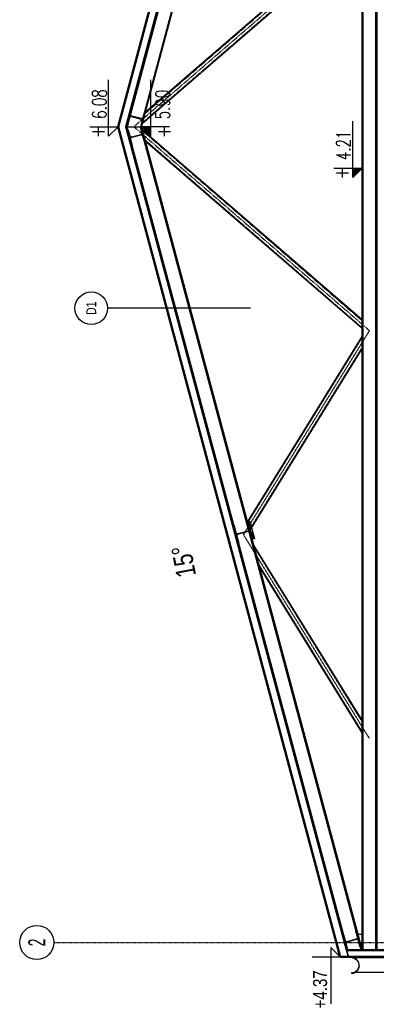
# Model space of a CAD drawing. Header units: centimetres. Extents: x 42630 to 130002, y 15 to 29179.
# Tile 120 of 175: x 53339 to 53613, y 4473 to 5228. Entities that reach past the tile are written whole.
import ezdxf
from ezdxf.enums import TextEntityAlignment as Align

# ---------------------------------------------------------------- set-up
doc = ezdxf.new("R2010")
doc.units = ezdxf.units.CM
doc.header["$LTSCALE"] = 0.01
for name, pattern in [('CENTER2', [1.125, 0.75, -0.125, 0.125, -0.125]), ('DASHDOT2', [12.7, 6.35, -3.175, 0, -3.175]), ('PRZERYWANA', [0.282222, 0.141111, -0.141111])]:
    doc.linetypes.add(name, pattern=pattern)
doc.layers.get('0').update_dxf_attribs({"color": 253})
for name, color, linetype in [('2 - linie odniesienia opisy', 253, 'Continuous'), ('33 - linia 2', 253, 'Continuous'), ('44 - osie 2', 253, 'CENTER2'), ('555 - cienka przerywana 3', 253, 'PRZERYWANA'), ('A-Grid', 253, 'DASHDOT2'), ('A-OPISY', 253, 'Continuous'), ('A-Przekrój-cienka', 253, 'Continuous'), ('CKDRZWI_', 253, 'Continuous'), ('CKKOTY_WYS', 253, 'Continuous'), ('CKPODLOGA_OPIS', 253, 'Continuous'), ('CKPODLOGA_OTOCZKI', 253, 'Continuous')]:
    doc.layers.add(name, color=color, linetype=linetype)
doc.layers.add('CKSCIANY_PRZEKR', color=253, linetype='Continuous', lineweight=50)
doc.styles.add('BA_ARIAL_0.5', font='IC-Romans.shx', dxfattribs={"width": 0.5})
doc.styles.add('SIMPLEX', font='simplex.shx', dxfattribs={"width": 0.7, "height": 17})
doc.styles.get("Standard").update_dxf_attribs({"font": 'ic-simplex.shx', "width": 0.8})

# ---------------------------------------------------------------- blocks, each defined once
blk = doc.blocks.new('BA_Axis_Mark')
at = {"linetype": 'Continuous'}
blk.add_circle((0, 0), 37.5, dxfattribs=at)
at = {"linetype": 'Continuous', "style": 'BA_ARIAL_0.5', "width": 0.6}
blk.add_attdef('AXIS_NUMBER', text='', height=37.5, dxfattribs=at).set_placement((0, 0), align=Align.MIDDLE_CENTER)
blk = doc.blocks.new('A$7E8814B2933187')
at = {"color": 7, "linetype": 'Continuous'}
blk.add_line((0, -690), (0, 0), dxfattribs=at)
blk = doc.blocks.new('*U49')
at = {"color": 0}
blk.add_circle((0, 0), 25, dxfattribs=at)
at = {"layer": 'CKPODLOGA_OPIS', "width": 0.8}
blk.add_attdef('OZNAČENÍ', text='', height=15, dxfattribs=at).set_placement((0, 0), align=Align.MIDDLE_CENTER)
blk = doc.blocks.new('*U76')
blk.add_lwpolyline([(0, -30), (0, 0), (-10, -10), (50, -10)])
at = {"insert": (-12, -12.3), "char_height": 15, "width": 56.1, "attachment_point": 1, "style": 'SIMPLEX'}
blk.add_mtext('{\\W0.8;+}', dxfattribs=at)
at = {"style": 'SIMPLEX', "width": 0.7}
blk.add_attdef('0,00', (8.5, -27.4), '', height=15, dxfattribs=at)
blk = doc.blocks.new('*U77')
blk.add_lwpolyline([(0, 30), (0, 0), (-10, 10), (50, 10)])
at = {"insert": (-12, 33), "char_height": 15, "width": 56.1, "attachment_point": 1, "style": 'SIMPLEX'}
blk.add_mtext('{\\W0.8;+}', dxfattribs=at)
at = {"style": 'SIMPLEX', "width": 0.7}
blk.add_attdef('0,00', (8.5, 17.9), '', height=15, dxfattribs=at)
blk = doc.blocks.new('*U78')
blk.add_lwpolyline([(0, -30), (0, 0), (-10, -10), (50, -10)])
at = {"insert": (-12, -12.3), "char_height": 15, "width": 56.1, "attachment_point": 1, "style": 'SIMPLEX'}
blk.add_mtext('{\\W0.8;+}', dxfattribs=at)
at = {"style": 'SIMPLEX', "width": 0.7}
blk.add_attdef('0,00', (8.5, -27.4), '', height=15, dxfattribs=at)
blk = doc.blocks.new('A$7E8AFA1C242BA')
blk.add_lwpolyline([(-12.33, -2.4), (-12.64, -2.4)])
blk.add_arc((-6.59, -2.29), 6.05, 181.07421, 352.27112)
at = {"layer": 'A-Przekrój-cienka'}
for p, q in [((9.93, 2.89), (-0.01, 0.23)), ((9.99, 2.68), (0, 0)), ((9.93, 2.89), (9.99, 2.68)), ((-0.82, -3.08), (-0.48, -0.36)), ((-0.6, -3.1), (-0.26, -0.39))]:
    blk.add_line(p, q, dxfattribs=at)
at = {"layer": 'A-Przekrój-cienka', "extrusion": (0, 0, -1)}
for centre, radius, start, end in [((-0.23, -0.44), 0.711, 6.55757, 70.62779), ((-0.26, -0.45), 0.525, 7.22775, 59.72758), ((6.55, -2.35), 5.78, 187.22775, 359.49106)]:
    blk.add_arc(centre, radius, start, end, dxfattribs=at)
blk = doc.blocks.new('A$7E8AF8C203D0')
at = {"layer": '33 - linia 2'}
for points in [[(-2484.3, -665.7), (0, 0)], [(2484.3, -665.7), (0, 0)], [(-2484.3, -668.9), (0, -3.3)], [(2484.3, -668.9), (0, -3.3)], [(-2484.3, -708.9), (0, -43.2)], [(-608.8, -712.1), (-43, -57.8)], [(-582.7, -712.1), (-9.1, -48.7)], [(2484.3, -708.9), (0, -43.2)], [(582.7, -712.1), (9.1, -48.7)], [(608.8, -712.1), (43, -57.8)], [(-1790.4, -712.1), (-1259.2, -383.8)], [(-1218.9, -373), (-670.2, -712.1)], [(-1192.8, -366), (-632.7, -712.1)], [(-1827.9, -712.1), (-1325.3, -401.5)], [(-2437, -712.1), (-2437, -699.5)], [(-2484.3, -715.3), (2484.3, -715.3)], [(-2484.3, -753.9), (2484.3, -753.9)]]:
    blk.add_lwpolyline(points, dxfattribs=at)
for points in [[(-2484.3, -665.7), (0, 0), (0, -46.3), (-2484.3, -712.1)], [(2484.3, -665.7), (0, 0), (0, -46.3), (2484.3, -712.1)], [(-2484.3, -712.1), (2484.3, -712.1), (2484.3, -757), (-2484.3, -757)]]:
    blk.add_lwpolyline(points, close=True, dxfattribs=at)
for points in [[(0.8, -46.2), (-44.8, -58.5), (-45.6, -55.4), (-28.3, -50.8, 0.414214), (-25, -45), (-32.5, -16.9, 0.414214), (-38.3, -13.5), (-55.6, -18.2), (-56.4, -15.1), (-10.8, -2.9), (-10, -5.9), (-27.3, -10.6, 0.414214), (-30.6, -16.4), (-23.1, -44.5, 0.414214), (-17.3, -47.8), (0, -43.2)], [(-0.8, -46.2), (44.8, -58.5), (45.6, -55.4), (28.3, -50.8, -0.414214), (25, -45), (32.5, -16.9, -0.414214), (38.3, -13.5), (55.6, -18.2), (56.4, -15.1), (10.8, -2.9), (10, -5.9), (27.3, -10.6, -0.414214), (30.6, -16.4), (23.1, -44.5, -0.414214), (17.3, -47.8), (0, -43.2)], [(-1256.9, -336.8), (-1203.7, -322.5), (-1202.8, -325.8), (-1223.8, -331.4, 0.414214), (-1227.2, -337.2), (-1217.8, -372.2, 0.414214), (-1212, -375.5), (-1191, -369.9), (-1190.1, -373.1), (-1243.4, -387.4), (-1244.2, -384.1), (-1223.2, -378.5, 0.414214), (-1219.9, -372.7), (-1229.3, -337.7, 0.414214), (-1235.1, -334.4), (-1256.1, -340)], [(-2426.2, -696.6), (-2471.8, -708.8), (-2472.6, -705.7), (-2455.3, -701.1, 0.414214), (-2452, -695.3), (-2459.5, -667.2, 0.414214), (-2465.3, -663.8), (-2482.6, -668.5), (-2483.4, -665.4), (-2437.8, -653.2), (-2437, -656.3), (-2454.3, -660.9, 0.414214), (-2457.6, -666.7), (-2450.1, -694.8, 0.414214), (-2444.3, -698.2), (-2427, -693.5)]]:
    blk.add_lwpolyline(points, format="xyb", close=True, dxfattribs=at)
at = {"layer": '44 - osie 2'}
for points in [[(-1845.5, -734.6), (-1230.3, -354.4), (-615.2, -734.6), (0, -23.1)], [(1845.5, -734.6), (1230.3, -354.4), (615.2, -734.6), (0, -23.1)]]:
    blk.add_lwpolyline(points, dxfattribs=at)
at = {"layer": '555 - cienka przerywana 3'}
for points in [[(-606.2, -712.1), (-39.6, -56.9)], [(-585.3, -712.1), (-12.5, -49.6)], [(585.3, -712.1), (12.5, -49.6)], [(606.2, -712.1), (39.6, -56.9)], [(-1794.2, -712.1), (-1265.8, -385.5)], [(-1216.3, -372.3), (-666.4, -712.1)], [(-1195.4, -366.7), (-636.5, -712.1)], [(-1824.1, -712.1), (-1318.7, -399.7)]]:
    blk.add_lwpolyline(points, dxfattribs=at)

msp = doc.modelspace()

# ---------------------------------------------------------------- hatches: boundary and pattern name
at = {"layer": 'CKKOTY_WYS', "ltscale": 0.01}
h = msp.add_hatch(color=256, dxfattribs=at)
h.dxf.hatch_style = 1
h.paths.add_polyline_path([(53432.555, 5145.604), (53439.755, 5138.404), (53439.755, 5145.604)])
h = msp.add_hatch(color=256, dxfattribs=at)
h.dxf.hatch_style = 1
h.paths.add_polyline_path([(53601.683, 5113.935), (53594.483, 5106.735), (53594.483, 5113.935)])

# ---------------------------------------------------------------- linework, layer by layer
msp.add_line((53596.654, 4497.854), (53994.23, 4497.854))
msp.add_lwpolyline([(53994.23, 4497.854), (53998.786, 4508.854), (53595.085, 4508.854)])
at = {"layer": 'A-Grid'}
msp.add_line((53365.419, 4520.604), (54135.635, 4520.604), dxfattribs=at)
at = {"layer": 'CKKOTY_WYS', "ltscale": 0.01}
msp.add_lwpolyline([(53563.409, 4509.605), (53585.009, 4509.604), (53577.809, 4516.804), (53577.807, 4473.604)], dxfattribs=at)
at = {"layer": 'CKPODLOGA_OTOCZKI'}
msp.add_line((53516.028, 5006.572), (53406.572, 5006.572), dxfattribs=at)
at = {"layer": 'CKSCIANY_PRZEKR'}
msp.add_line((53672.23, 4509.604), (53585.009, 4509.604), dxfattribs=at)
for points in [[(53585.009, 4509.604), (53414.593, 5145.604), (53585.009, 5781.604), (53591.22, 5781.604)], [(53589.88, 5776.604), (53420.805, 5145.604), (53589.88, 4514.604), (53672.23, 4514.604)]]:
    msp.add_lwpolyline(points, dxfattribs=at)

# ---------------------------------------------------------------- block references
at = {"rotation": 90.00000000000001}
msp.add_blockref('A$7E8AFA1C242BA', (53591.219, 4509.609), dxfattribs=at)
at = {"layer": '2 - linie odniesienia opisy', "xscale": 0.254, "yscale": 0.254, "zscale": 0.254, "rotation": 90}
msp.add_blockref('A$7E8AF8C203D0', (53420.805, 5145.604), dxfattribs=at)
at = {"layer": 'A-Grid', "xscale": 0.3500000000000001, "yscale": 0.3500000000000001, "zscale": 0.3500000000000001, "rotation": 89.99999999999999}
msp.add_blockref('BA_Axis_Mark', (53352.294, 4520.604), dxfattribs=at).add_auto_attribs({'AXIS_NUMBER': '2'})
at = {"layer": 'CKDRZWI_', "xscale": 0.1, "yscale": 0.1, "zscale": 0.1, "rotation": 90}
msp.add_blockref('A$7E8814B2933187', (53603.23, 4509.604), dxfattribs=at)
at = {"layer": 'CKKOTY_WYS', "ltscale": 0.01}
ref = msp.add_blockref('*U76', (53414.593, 5145.604), dxfattribs=dict(at, xscale=-0.72, yscale=0.72, zscale=0.72, rotation=270.0020147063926))
ref.add_attrib('0,00', '6.08', (53405.667, 5151.684), dxfattribs={"layer": '0', "height": 10.8, "rotation": 90.002015, "style": 'SIMPLEX', "width": 0.7})
ref = msp.add_blockref('*U77', (53432.555, 5145.604), dxfattribs=dict(at, xscale=-0.72, yscale=0.72, zscale=0.72, rotation=269.9999999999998))
ref.add_attrib('0,00', '5.90', (53454.194, 5151.306), dxfattribs={"layer": '0', "height": 10.8, "rotation": 90, "style": 'SIMPLEX', "width": 0.7})
ref = msp.add_blockref('*U78', (53601.683, 5113.935), dxfattribs=dict(at, xscale=-0.72, yscale=0.72, zscale=0.72, rotation=270.0020147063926))
ref.add_attrib('0,00', '4.21', (53592.757, 5120.014), dxfattribs={"layer": '0', "height": 10.8, "rotation": 90.002015, "style": 'SIMPLEX', "width": 0.7})
at = {"layer": 'CKPODLOGA_OTOCZKI'}
ref = msp.add_blockref('*U49', (53394.072, 5006.572), dxfattribs=dict(at, xscale=0.5, yscale=0.5, zscale=0.5, rotation=90))
ref.add_attrib('Označení', 'D1', dxfattribs={"layer": 'CKPODLOGA_OPIS', "height": 7.5, "rotation": 90, "width": 0.8}).set_placement((53394.072, 5006.572), align=Align.MIDDLE_CENTER)

# ---------------------------------------------------------------- texts
at = {"layer": 'A-OPISY', "linetype": 'Continuous', "insert": (53459.746, 4799.113), "char_height": 15, "width": 199.52193, "attachment_point": 1, "rotation": 100.741825}
msp.add_mtext('15%%D', dxfattribs=at)
at = {"layer": 'CKKOTY_WYS', "ltscale": 0.01, "width": 0.8}
msp.add_text('+4.37', height=10.8, rotation=90, dxfattribs=at).set_placement((53574.877, 4470.044))

doc.saveas('drawing.dxf')
